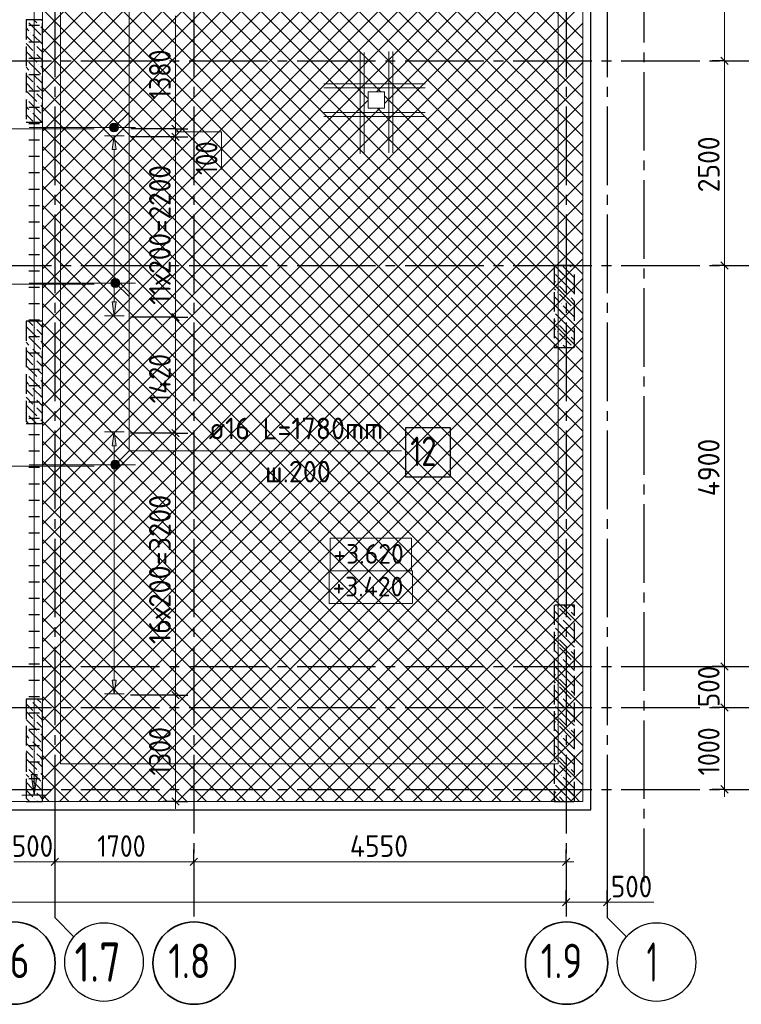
# Model space of a CAD drawing. Header units: millimetres. Extents: x 0 to 50400, y 0 to 39903.
# Tile 8 of 17: x 33388 to 42203, y 7836 to 19865. Entities that reach past the tile are written whole.
import ezdxf

# ---------------------------------------------------------------- set-up
doc = ezdxf.new("R2010")
doc.units = ezdxf.units.MM
doc.linetypes.add('______2', pattern=[324, 240, -84])
doc.linetypes.add('______5', pattern=[1320, 960, -120, 120, -120])
for name, color, linetype, lineweight in [('Standard', 7, 'Continuous', 25), ('ДОП Верх по Х', 7, 'Continuous', 25), ('ЖБ Перекрытие верхний уровень_1', 7, 'Continuous', 35), ('ЖБ Пилон', 7, 'Continuous', 35), ('ЖБ Стена верхний уровень', 7, 'Continuous', 35), ('Общий01', 7, 'Continuous', 13), ('Общий02', 7, 'Continuous', 18), ('Позиционная метка номер позиции', 7, 'Continuous', 13), ('Примечания', 7, 'Continuous', 13), ('Размерная линия_ общее', 7, 'Continuous', 13), ('Тени', 7, 'Continuous', 13)]:
    doc.layers.add(name, color=color, linetype=linetype, lineweight=lineweight)
doc.layers.add('Оси', color=7, linetype='______5', true_color=0x656565)
doc.layers.add('Поперечное армирование AW фон', color=7, linetype='______2', lineweight=13, true_color=0xa0a0a0)
doc.styles.add('ISOCPEUR', font='txt')

msp = doc.modelspace()

# ---------------------------------------------------------------- hatches: boundary and pattern name
at = {"layer": 'ДОП Верх по Х', "linetype": 'Continuous', "lineweight": 13, "transparency": 33554687}
for points in [[(34567, 18280), (34543, 18448), (34519, 18280)], [(34567, 14660), (34543, 14828), (34519, 14660)]]:
    msp.add_hatch(color=7, dxfattribs=at).paths.add_polyline_path(points)
for points in [[(34567, 16416), (34543, 16248), (34519, 16416)], [(34567, 11796), (34543, 11628), (34519, 11796)]]:
    msp.add_hatch(color=7, dxfattribs=at).paths.add_polyline_path(points, flags=16)
at = {"layer": 'ЖБ Пилон', "linetype": 'Continuous', "lineweight": -3, "transparency": 33554687}
for points in [[(33471, 19849), (33476, 19854), (33480, 19849), (33476, 19845)], [(33615, 19801), (33620, 19806), (33624, 19801), (33620, 19796)], [(33519, 19705), (33524, 19710), (33528, 19705), (33524, 19701)], [(33663, 19657), (33665, 19660), (33665, 19655)], [(33567, 19561), (33572, 19566), (33576, 19561), (33572, 19556)], [(33471, 19369), (33476, 19374), (33480, 19369), (33476, 19365)], [(33567, 19465), (33572, 19470), (33576, 19465), (33572, 19461)], [(33615, 19321), (33620, 19326), (33624, 19321), (33620, 19316)], [(33519, 19225), (33524, 19230), (33528, 19225), (33524, 19221)], [(33663, 19177), (33665, 19180), (33665, 19175)], [(33567, 19081), (33572, 19086), (33576, 19081), (33572, 19076)], [(33471, 18889), (33476, 18894), (33480, 18889), (33476, 18885)], [(33567, 18985), (33572, 18990), (33576, 18985), (33572, 18981)], [(33615, 18841), (33620, 18846), (33624, 18841), (33620, 18836)], [(33519, 18745), (33524, 18750), (33528, 18745), (33524, 18741)], [(33663, 18697), (33665, 18700), (33665, 18695)], [(40047, 16729), (40052, 16734), (40056, 16729), (40052, 16725)], [(40143, 16825), (40148, 16830), (40152, 16825), (40148, 16821)], [(39951, 16633), (39956, 16638), (39960, 16633), (39956, 16628)], [(39951, 16537), (39956, 16542), (39960, 16537), (39956, 16532)], [(40095, 16489), (40100, 16494), (40104, 16489), (40100, 16485)], [(39999, 16393), (40004, 16398), (40008, 16393), (40004, 16388)], [(40047, 16249), (40052, 16254), (40056, 16249), (40052, 16245)], [(40143, 16345), (40148, 16350), (40152, 16345), (40148, 16341)], [(39951, 16153), (39956, 16158), (39960, 16153), (39956, 16148)], [(33471, 16009), (33476, 16014), (33480, 16009), (33476, 16005)], [(33567, 16105), (33572, 16110), (33576, 16105), (33572, 16101)], [(39951, 16057), (39956, 16062), (39960, 16057), (39956, 16052)], [(40095, 16009), (40100, 16014), (40104, 16009), (40100, 16005)], [(33615, 15961), (33620, 15966), (33624, 15961), (33620, 15956)], [(39999, 15913), (40004, 15918), (40008, 15913), (40004, 15908)], [(33519, 15865), (33524, 15870), (33528, 15865), (33524, 15861)], [(33663, 15817), (33665, 15820), (33665, 15815)], [(40143, 15865), (40148, 15870), (40152, 15865), (40149, 15862), (40146, 15862)], [(33567, 15721), (33572, 15726), (33576, 15721), (33572, 15716)], [(33471, 15529), (33476, 15534), (33480, 15529), (33476, 15525)], [(33567, 15625), (33572, 15630), (33576, 15625), (33572, 15621)], [(33615, 15481), (33620, 15486), (33624, 15481), (33620, 15476)], [(33519, 15385), (33524, 15390), (33528, 15385), (33524, 15381)], [(33663, 15337), (33665, 15340), (33665, 15335)], [(33567, 15241), (33572, 15246), (33576, 15241), (33572, 15236)], [(33471, 15049), (33476, 15054), (33480, 15049), (33476, 15045)], [(33567, 15145), (33572, 15150), (33576, 15145), (33572, 15141)], [(33615, 15001), (33620, 15006), (33624, 15001), (33620, 14996)], [(33519, 11545), (33524, 11550), (33528, 11545), (33524, 11540)], [(33663, 11497), (33665, 11500), (33665, 11495)], [(33567, 11401), (33572, 11406), (33576, 11401), (33572, 11396)], [(33567, 11305), (33572, 11310), (33576, 11305), (33572, 11300)], [(33471, 11209), (33476, 11214), (33480, 11209), (33476, 11205)], [(33519, 11065), (33524, 11070), (33528, 11065), (33524, 11060)], [(33615, 11161), (33620, 11166), (33624, 11161), (33620, 11156)], [(33663, 11017), (33665, 11020), (33665, 11015)], [(33567, 10921), (33572, 10926), (33576, 10921), (33572, 10916)], [(33567, 10825), (33572, 10830), (33576, 10825), (33572, 10820)], [(33471, 10729), (33476, 10734), (33480, 10729), (33476, 10725)], [(33519, 10585), (33524, 10590), (33528, 10585), (33524, 10580)], [(33615, 10681), (33620, 10686), (33624, 10681), (33620, 10676)], [(33663, 10537), (33665, 10540), (33665, 10535)], [(33567, 10441), (33572, 10446), (33576, 10441), (33572, 10436)], [(33567, 10345), (33572, 10350), (33576, 10345), (33572, 10340)]]:
    msp.add_hatch(color=7, dxfattribs=at).paths.add_polyline_path(points, flags=16)
at = {"layer": 'ЖБ Стена верхний уровень', "linetype": 'Continuous', "lineweight": -3, "transparency": 33554687}
for points in [[(39951, 12697), (39956, 12702), (39960, 12697), (39956, 12692)], [(40095, 12649), (40100, 12654), (40104, 12649), (40100, 12645)], [(39999, 12553), (40004, 12558), (40008, 12553), (40004, 12548)], [(40047, 12409), (40052, 12414), (40056, 12409), (40052, 12405)], [(40143, 12505), (40148, 12510), (40152, 12505), (40148, 12500)], [(39951, 12313), (39956, 12318), (39960, 12313), (39956, 12308)], [(39951, 12217), (39956, 12222), (39960, 12217), (39956, 12212)], [(40095, 12169), (40100, 12174), (40104, 12169), (40100, 12165)], [(39999, 12073), (40004, 12078), (40008, 12073), (40004, 12068)], [(40143, 12025), (40148, 12030), (40152, 12025), (40148, 12020)], [(40047, 11929), (40052, 11934), (40056, 11929), (40052, 11925)], [(39951, 11833), (39956, 11838), (39960, 11833), (39956, 11828)], [(39951, 11737), (39956, 11742), (39960, 11737), (39956, 11732)], [(40095, 11689), (40100, 11694), (40104, 11689), (40100, 11685)], [(39999, 11593), (40004, 11598), (40008, 11593), (40004, 11588)], [(40143, 11545), (40148, 11550), (40152, 11545), (40148, 11540)], [(40047, 11449), (40052, 11454), (40056, 11449), (40052, 11445)], [(39951, 11353), (39956, 11358), (39960, 11353), (39956, 11348)], [(39951, 11257), (39956, 11262), (39960, 11257), (39956, 11252)], [(40095, 11209), (40100, 11214), (40104, 11209), (40100, 11205)], [(39999, 11113), (40004, 11118), (40008, 11113), (40004, 11108)], [(40143, 11065), (40148, 11070), (40152, 11065), (40148, 11060)], [(40047, 10969), (40052, 10974), (40056, 10969), (40052, 10965)], [(39951, 10873), (39956, 10878), (39960, 10873), (39956, 10868)], [(39951, 10777), (39956, 10782), (39960, 10777), (39956, 10772)], [(40095, 10729), (40100, 10734), (40104, 10729), (40100, 10725)], [(39999, 10633), (40004, 10638), (40008, 10633), (40004, 10628)], [(40143, 10585), (40148, 10590), (40152, 10585), (40148, 10580)], [(40047, 10489), (40052, 10494), (40056, 10489), (40052, 10485)], [(39951, 10393), (39956, 10398), (39960, 10393), (39956, 10388)]]:
    msp.add_hatch(color=7, dxfattribs=at).paths.add_polyline_path(points, flags=16)
at = {"layer": 'Общий02', "linetype": 'Continuous', "lineweight": 13, "transparency": 33554687}
msp.add_hatch(color=7, dxfattribs=at).paths.add_polyline_path([(33529, 10644), (33565, 10392), (33601, 10644)])
at = {"layer": 'Позиционная метка номер позиции', "linetype": 'Continuous', "lineweight": 13, "transparency": 33554687}
for points in [[(34487, 18562), (34578, 18510), (34501, 18587)], [(34487, 18535), (34553, 18496), (34487, 18562)], [(34487, 18562), (34553, 18496), (34578, 18510)], [(34526, 18496), (34487, 18535), (34501, 18510)], [(34487, 18535), (34526, 18496), (34553, 18496)], [(34501, 18587), (34591, 18535), (34526, 18600)], [(34501, 18587), (34578, 18510), (34591, 18535)], [(34526, 18600), (34591, 18535), (34591, 18562)], [(34526, 18600), (34591, 18562), (34553, 18600)], [(34553, 18600), (34591, 18562), (34578, 18587)], [(34504, 16662), (34542, 16700), (34518, 16687)], [(34542, 16700), (34504, 16662), (34504, 16635)], [(34542, 16700), (34504, 16635), (34570, 16700)], [(34570, 16700), (34504, 16635), (34518, 16610)], [(34570, 16700), (34518, 16610), (34594, 16687)], [(34594, 16687), (34518, 16610), (34542, 16596)], [(34594, 16687), (34542, 16596), (34608, 16662)], [(34608, 16662), (34542, 16596), (34570, 16596)], [(34608, 16662), (34570, 16596), (34608, 16635)], [(34608, 16635), (34570, 16596), (34594, 16610)], [(34501, 14442), (34591, 14390), (34515, 14467)], [(34501, 14415), (34567, 14376), (34501, 14442)], [(34501, 14442), (34567, 14376), (34591, 14390)], [(34515, 14467), (34605, 14415), (34539, 14480)], [(34515, 14467), (34591, 14390), (34605, 14415)], [(34539, 14480), (34605, 14415), (34605, 14442)], [(34539, 14480), (34605, 14442), (34567, 14480)], [(34567, 14480), (34605, 14442), (34591, 14467)], [(34539, 14376), (34501, 14415), (34515, 14390)], [(34501, 14415), (34539, 14376), (34567, 14376)]]:
    msp.add_hatch(color=7, dxfattribs=at).paths.add_polyline_path(points)

# ---------------------------------------------------------------- linework, layer by layer
at = {"layer": 'Standard', "color": 254, "linetype": 'Continuous', "lineweight": -3, "true_color": 0xc4c4ff, "transparency": 33554687}
msp.add_lwpolyline([(7636, 10212), (40365, 10212), (40365, 32712), (7636, 32712), (7636, 10212)], dxfattribs=at)
at = {"layer": 'ДОП Верх по Х', "color": 7, "linetype": 'Continuous', "lineweight": 18, "transparency": 33554687}
for p, q in [((32326, 18532), (34297, 18532)), ((33503, 18548), (34803, 18548)), ((32326, 16632), (34297, 16632)), ((33503, 16648), (34803, 16648)), ((32326, 14412), (34297, 14412)), ((33503, 14428), (34803, 14428))]:
    msp.add_line(p, q, dxfattribs=at)
at = {"layer": 'ДОП Верх по Х', "color": 251, "linetype": 'Continuous', "lineweight": 13, "true_color": 0x494949, "transparency": 33554687}
for p, q in [((34543, 18448), (34423, 18448)), ((34543, 18448), (34519, 18280)), ((34567, 18280), (34543, 18448)), ((34543, 18448), (34663, 18448)), ((34543, 18448), (34543, 18448)), ((34519, 18280), (34567, 18280)), ((34543, 16416), (34543, 18280)), ((34543, 16248), (34519, 16416)), ((34519, 16416), (34567, 16416)), ((34567, 16416), (34543, 16248)), ((34543, 16248), (34423, 16248)), ((34543, 16248), (34663, 16248)), ((34543, 16248), (34543, 16248)), ((34543, 14828), (34423, 14828)), ((34543, 14828), (34519, 14660)), ((34567, 14660), (34543, 14828)), ((34543, 14828), (34663, 14828)), ((34543, 14828), (34543, 14828)), ((34519, 14660), (34567, 14660)), ((34543, 11796), (34543, 14660)), ((34543, 11628), (34519, 11796)), ((34519, 11796), (34567, 11796)), ((34567, 11796), (34543, 11628)), ((34543, 11628), (34423, 11628)), ((34543, 11628), (34663, 11628)), ((34543, 11628), (34543, 11628))]:
    msp.add_line(p, q, dxfattribs=at)
at = {"layer": 'ДОП Верх по Х', "color": 7, "linetype": 'Continuous', "lineweight": 25, "transparency": 33554687}
msp.add_lwpolyline([(38099, 14280), (38651, 14280), (38651, 14880), (38099, 14880), (38099, 14280)], dxfattribs=at)
at = {"layer": 'ЖБ Перекрытие верхний уровень_1', "color": 7, "linetype": 'Continuous', "lineweight": 18, "transparency": 33554687}
for p, q in [((33665, 10312), (33665, 32612)), ((33665, 32612), (33665, 10312)), ((33665, 10312), (33665, 32612)), ((40265, 10312), (40265, 32612)), ((37845, 18982), (37645, 18982)), ((37645, 18982), (37645, 18782)), ((37845, 18782), (37845, 18982)), ((37645, 18782), (37845, 18782)), ((15765, 10312), (33665, 10312)), ((33465, 10312), (33665, 10312)), ((33665, 10312), (40265, 10312))]:
    msp.add_line(p, q, dxfattribs=at)
at = {"layer": 'ЖБ Перекрытие верхний уровень_1', "color": 254, "linetype": 'Continuous', "lineweight": 18, "transparency": 33554687}
for p, q in [((33665, 19703), (33932, 19969)), ((33665, 19463), (34172, 19969)), ((33665, 19223), (34412, 19969)), ((33665, 18983), (34652, 19969)), ((33665, 18743), (34892, 19969)), ((33665, 18503), (35132, 19969)), ((33665, 18263), (35372, 19969)), ((33665, 18023), (35612, 19969)), ((33665, 17783), (35852, 19969)), ((33692, 19969), (35852, 17809)), ((33932, 19969), (35852, 18049)), ((34172, 19969), (35852, 18289)), ((34412, 19969), (35852, 18529)), ((34652, 19969), (35852, 18769)), ((34892, 19969), (35852, 19009)), ((35132, 19969), (35852, 19249)), ((35372, 19969), (35852, 19489)), ((35612, 19969), (35852, 19729)), ((35852, 19729), (36092, 19969)), ((35852, 19489), (36332, 19969)), ((35852, 19249), (36572, 19969)), ((35852, 19009), (36812, 19969)), ((35852, 18769), (37052, 19969)), ((35852, 18529), (37292, 19969)), ((35852, 18289), (37532, 19969)), ((35852, 19969), (38252, 17569)), ((36092, 19969), (38252, 17809)), ((36332, 19969), (38252, 18049)), ((36572, 19969), (37645, 18896)), ((36812, 19969), (37798, 18982)), ((37772, 19969), (38252, 19489)), ((38012, 19969), (38252, 19729)), ((38252, 19729), (38492, 19969)), ((38252, 19489), (38732, 19969)), ((38252, 19249), (38972, 19969)), ((38252, 19009), (39212, 19969)), ((38252, 18769), (39452, 19969)), ((38252, 18529), (39692, 19969)), ((38252, 18289), (39932, 19969)), ((38252, 18049), (40172, 19969)), ((38252, 19969), (40265, 17956)), ((38492, 19969), (40265, 18196)), ((38732, 19969), (40265, 18436)), ((38972, 19969), (40265, 18676)), ((39212, 19969), (40265, 18916)), ((39452, 19969), (40265, 19156)), ((39692, 19969), (40265, 19396)), ((39932, 19969), (40265, 19636)), ((33665, 19756), (35852, 17569)), ((33692, 17569), (35852, 19729)), ((35852, 19729), (38012, 17569)), ((38252, 17809), (40265, 19823)), ((38252, 19729), (40265, 17716)), ((33665, 19516), (35612, 17569)), ((33932, 17569), (35852, 19489)), ((35852, 19489), (37772, 17569)), ((38252, 17569), (40265, 19583)), ((38252, 19489), (40172, 17569)), ((33665, 19276), (35372, 17569)), ((34172, 17569), (35852, 19249)), ((35852, 19249), (37532, 17569)), ((37845, 18843), (38252, 19249)), ((38252, 19249), (39932, 17569)), ((38492, 17569), (40265, 19343)), ((33665, 19036), (35132, 17569)), ((34412, 17569), (35852, 19009)), ((35852, 19009), (37292, 17569)), ((36812, 17569), (38252, 19009)), ((38252, 19009), (39692, 17569)), ((38732, 17569), (40265, 19103)), ((37845, 18936), (38252, 18529)), ((33665, 18796), (34892, 17569)), ((34652, 17569), (35852, 18769)), ((35852, 18769), (37052, 17569)), ((36332, 17569), (37645, 18883)), ((36572, 17569), (37785, 18782)), ((37052, 17569), (38252, 18769)), ((37759, 18782), (38252, 18289)), ((38252, 18769), (39452, 17569)), ((38972, 17569), (40265, 18863)), ((33665, 18556), (34652, 17569)), ((34892, 17569), (35852, 18529)), ((35852, 18529), (36812, 17569)), ((37292, 17569), (38252, 18529)), ((38252, 18529), (39212, 17569)), ((39212, 17569), (40265, 18623)), ((33665, 18316), (34412, 17569)), ((35132, 17569), (35852, 18289)), ((35852, 18289), (36572, 17569)), ((37532, 17569), (38252, 18289)), ((38252, 18289), (38972, 17569)), ((39452, 17569), (40265, 18383)), ((33665, 18076), (34172, 17569)), ((35372, 17569), (35852, 18049)), ((35852, 18049), (36332, 17569)), ((37772, 17569), (38252, 18049)), ((38252, 18049), (38732, 17569)), ((39692, 17569), (40265, 18143)), ((33665, 17836), (33932, 17569)), ((35612, 17569), (35852, 17809)), ((35852, 17809), (36092, 17569)), ((38012, 17569), (38252, 17809)), ((38252, 17809), (38492, 17569)), ((39932, 17569), (40265, 17903)), ((33665, 17596), (33692, 17569)), ((33665, 17543), (33692, 17569)), ((33665, 17303), (33932, 17569)), ((33665, 17063), (34172, 17569)), ((33665, 16823), (34412, 17569)), ((33665, 16583), (34652, 17569)), ((33665, 16343), (34892, 17569)), ((33665, 16103), (35132, 17569)), ((33665, 15863), (35372, 17569)), ((33665, 15623), (35612, 17569)), ((33665, 15383), (35852, 17569)), ((33692, 17569), (35852, 15409)), ((33932, 17569), (35852, 15649)), ((34172, 17569), (35852, 15889)), ((34412, 17569), (35852, 16129)), ((34652, 17569), (35852, 16369)), ((34892, 17569), (35852, 16609)), ((35132, 17569), (35852, 16849)), ((35372, 17569), (35852, 17089)), ((35612, 17569), (35852, 17329)), ((35852, 17329), (36092, 17569)), ((35852, 17089), (36332, 17569)), ((35852, 16849), (36572, 17569)), ((35852, 16609), (36812, 17569)), ((35852, 16369), (37052, 17569)), ((35852, 16129), (37292, 17569)), ((35852, 15889), (37532, 17569)), ((35852, 15649), (37772, 17569)), ((35852, 15409), (38012, 17569)), ((35852, 15169), (38252, 17569)), ((35852, 17569), (38252, 15169)), ((36092, 17569), (38252, 15409)), ((36332, 17569), (38252, 15649)), ((36572, 17569), (38252, 15889)), ((36812, 17569), (38252, 16129)), ((37052, 17569), (38252, 16369)), ((37292, 17569), (38252, 16609)), ((37532, 17569), (38252, 16849)), ((37772, 17569), (38252, 17089)), ((38012, 17569), (38252, 17329)), ((38252, 17329), (38492, 17569)), ((38252, 17089), (38732, 17569)), ((38252, 16849), (38972, 17569)), ((38252, 16609), (39212, 17569)), ((38252, 16369), (39452, 17569)), ((38252, 16129), (39692, 17569)), ((38252, 15889), (39932, 17569)), ((38252, 15649), (40172, 17569)), ((38252, 17569), (40265, 15556)), ((38492, 17569), (40265, 15796)), ((38732, 17569), (40265, 16036)), ((38972, 17569), (40265, 16276)), ((39212, 17569), (40265, 16516)), ((39452, 17569), (40265, 16756)), ((39692, 17569), (40265, 16996)), ((39932, 17569), (40265, 17236)), ((40172, 17569), (40265, 17663)), ((40172, 17569), (40265, 17476)), ((33665, 17356), (35852, 15169)), ((33692, 15169), (35852, 17329)), ((35852, 17329), (38012, 15169)), ((36092, 15169), (38252, 17329)), ((38252, 15409), (40265, 17423)), ((38252, 17329), (40265, 15316)), ((33665, 17116), (35612, 15169)), ((33932, 15169), (35852, 17089)), ((35852, 17089), (37772, 15169)), ((36332, 15169), (38252, 17089)), ((38252, 15169), (40265, 17183)), ((38252, 17089), (40172, 15169)), ((33665, 16876), (35372, 15169)), ((34172, 15169), (35852, 16849)), ((35852, 16849), (37532, 15169)), ((36572, 15169), (38252, 16849)), ((38252, 16849), (39932, 15169)), ((38492, 15169), (40265, 16943)), ((33665, 16636), (35132, 15169)), ((34412, 15169), (35852, 16609)), ((35852, 16609), (37292, 15169)), ((36812, 15169), (38252, 16609)), ((38252, 16609), (39692, 15169)), ((38732, 15169), (40265, 16703)), ((33665, 16396), (34892, 15169)), ((34652, 15169), (35852, 16369)), ((35852, 16369), (37052, 15169)), ((37052, 15169), (38252, 16369)), ((38252, 16369), (39452, 15169)), ((38972, 15169), (40265, 16463)), ((33665, 16156), (34652, 15169)), ((34892, 15169), (35852, 16129)), ((35852, 16129), (36812, 15169)), ((37292, 15169), (38252, 16129)), ((38252, 16129), (39212, 15169)), ((39212, 15169), (40265, 16223)), ((33665, 15916), (34412, 15169)), ((35132, 15169), (35852, 15889)), ((35852, 15889), (36572, 15169)), ((37532, 15169), (38252, 15889)), ((38252, 15889), (38972, 15169)), ((39452, 15169), (40265, 15983)), ((33665, 15676), (34172, 15169)), ((35372, 15169), (35852, 15649)), ((35852, 15649), (36332, 15169)), ((37772, 15169), (38252, 15649)), ((38252, 15649), (38732, 15169)), ((39692, 15169), (40265, 15743)), ((33665, 15436), (33932, 15169)), ((35612, 15169), (35852, 15409)), ((35852, 15409), (36092, 15169)), ((38012, 15169), (38252, 15409)), ((38252, 15409), (38492, 15169)), ((39932, 15169), (40265, 15503)), ((33665, 15196), (33692, 15169)), ((33665, 15143), (33692, 15169)), ((33665, 14903), (33932, 15169)), ((33665, 14663), (34172, 15169)), ((33665, 14423), (34412, 15169)), ((33665, 14183), (34652, 15169)), ((33665, 13943), (34892, 15169)), ((33665, 13703), (35132, 15169)), ((33665, 13463), (35372, 15169)), ((33665, 13223), (35612, 15169)), ((33665, 12983), (35852, 15169)), ((33692, 15169), (35852, 13009)), ((33932, 15169), (35852, 13249)), ((34172, 15169), (35852, 13489)), ((34412, 15169), (35852, 13729)), ((34652, 15169), (35852, 13969)), ((34892, 15169), (35852, 14209)), ((35132, 15169), (35852, 14449)), ((35372, 15169), (35852, 14689)), ((35612, 15169), (35852, 14929)), ((35852, 14929), (36092, 15169)), ((35852, 14689), (36332, 15169)), ((35852, 14449), (36572, 15169)), ((35852, 14209), (36812, 15169)), ((35852, 13969), (37052, 15169)), ((35852, 13729), (37292, 15169)), ((35852, 13489), (37532, 15169)), ((35852, 13249), (37772, 15169)), ((35852, 13009), (38012, 15169)), ((35852, 12769), (38252, 15169)), ((35852, 15169), (38252, 12769)), ((36092, 15169), (38252, 13009)), ((36332, 15169), (38252, 13249)), ((36572, 15169), (38252, 13489)), ((36812, 15169), (38252, 13729)), ((37052, 15169), (38252, 13969)), ((37292, 15169), (38252, 14209)), ((37532, 15169), (38252, 14449)), ((37772, 15169), (38252, 14689)), ((38012, 15169), (38252, 14929)), ((38252, 14929), (38492, 15169)), ((38252, 14689), (38732, 15169)), ((38252, 14449), (38972, 15169)), ((38252, 14209), (39212, 15169)), ((38252, 13969), (39452, 15169)), ((38252, 13729), (39692, 15169)), ((38252, 13489), (39932, 15169)), ((38252, 13249), (40172, 15169)), ((38252, 15169), (40265, 13156)), ((38492, 15169), (40265, 13396)), ((38732, 15169), (40265, 13636)), ((38972, 15169), (40265, 13876)), ((39212, 15169), (40265, 14116)), ((39452, 15169), (40265, 14356)), ((39692, 15169), (40265, 14596)), ((39932, 15169), (40265, 14836)), ((40172, 15169), (40265, 15263)), ((40172, 15169), (40265, 15076)), ((33665, 14956), (35852, 12769)), ((33692, 12769), (35852, 14929)), ((35852, 14929), (38012, 12769)), ((36092, 12769), (38252, 14929)), ((38252, 13009), (40265, 15023)), ((38252, 14929), (40265, 12916)), ((33665, 14716), (35612, 12769)), ((33932, 12769), (35852, 14689)), ((35852, 14689), (37772, 12769)), ((36332, 12769), (38252, 14689)), ((38252, 12769), (40265, 14783)), ((38252, 14689), (40172, 12769)), ((33665, 14476), (35372, 12769)), ((34172, 12769), (35852, 14449)), ((35852, 14449), (37532, 12769)), ((36572, 12769), (38252, 14449)), ((38252, 14449), (39932, 12769)), ((38492, 12769), (40265, 14543)), ((33665, 14236), (35132, 12769)), ((34412, 12769), (35852, 14209)), ((35852, 14209), (37292, 12769)), ((36812, 12769), (38252, 14209)), ((38252, 14209), (39692, 12769)), ((38732, 12769), (40265, 14303)), ((33665, 13996), (34892, 12769)), ((34652, 12769), (35852, 13969)), ((35852, 13969), (37052, 12769)), ((37052, 12769), (38252, 13969)), ((38252, 13969), (39452, 12769)), ((38972, 12769), (40265, 14063)), ((33665, 13756), (34652, 12769)), ((34892, 12769), (35852, 13729)), ((35852, 13729), (36812, 12769)), ((37292, 12769), (38252, 13729)), ((38252, 13729), (39212, 12769)), ((39212, 12769), (40265, 13823)), ((33665, 13516), (34412, 12769)), ((35132, 12769), (35852, 13489)), ((35852, 13489), (36572, 12769)), ((37532, 12769), (38252, 13489)), ((38252, 13489), (38972, 12769)), ((39452, 12769), (40265, 13583)), ((33665, 13276), (34172, 12769)), ((35372, 12769), (35852, 13249)), ((35852, 13249), (36332, 12769)), ((37772, 12769), (38252, 13249)), ((38252, 13249), (38732, 12769)), ((39692, 12769), (40265, 13343)), ((33665, 13036), (33932, 12769)), ((35612, 12769), (35852, 13009)), ((35852, 13009), (36092, 12769)), ((38012, 12769), (38252, 13009)), ((38252, 13009), (38492, 12769)), ((39932, 12769), (40265, 13103)), ((33665, 12796), (33692, 12769)), ((33665, 12743), (33692, 12769)), ((33665, 12503), (33932, 12769)), ((33665, 12263), (34172, 12769)), ((33665, 12023), (34412, 12769)), ((33665, 11783), (34652, 12769)), ((33665, 11543), (34892, 12769)), ((33665, 11303), (35132, 12769)), ((33665, 11063), (35372, 12769)), ((33665, 10823), (35612, 12769)), ((33665, 10583), (35852, 12769)), ((33692, 12769), (35852, 10609)), ((33932, 12769), (35852, 10849)), ((34172, 12769), (35852, 11089)), ((34412, 12769), (35852, 11329)), ((34652, 12769), (35852, 11569)), ((34892, 12769), (35852, 11809)), ((35132, 12769), (35852, 12049)), ((35372, 12769), (35852, 12289)), ((35612, 12769), (35852, 12529)), ((35852, 12529), (36092, 12769)), ((35852, 12289), (36332, 12769)), ((35852, 12049), (36572, 12769)), ((35852, 11809), (36812, 12769)), ((35852, 11569), (37052, 12769)), ((35852, 11329), (37292, 12769)), ((35852, 11089), (37532, 12769)), ((35852, 10849), (37772, 12769)), ((35852, 10609), (38012, 12769)), ((35852, 10369), (38252, 12769)), ((35852, 12769), (38252, 10369)), ((36092, 12769), (38252, 10609)), ((36332, 12769), (38252, 10849)), ((36572, 12769), (38252, 11089)), ((36812, 12769), (38252, 11329)), ((37052, 12769), (38252, 11569)), ((37292, 12769), (38252, 11809)), ((37532, 12769), (38252, 12049)), ((37772, 12769), (38252, 12289)), ((38012, 12769), (38252, 12529)), ((38252, 12529), (38492, 12769)), ((38252, 12289), (38732, 12769)), ((38252, 12049), (38972, 12769)), ((38252, 11809), (39212, 12769)), ((38252, 11569), (39452, 12769)), ((38252, 11329), (39692, 12769)), ((38252, 11089), (39932, 12769)), ((38252, 10849), (40172, 12769)), ((38252, 12769), (40265, 10756)), ((38492, 12769), (40265, 10996)), ((38732, 12769), (40265, 11236)), ((38972, 12769), (40265, 11476)), ((39212, 12769), (40265, 11716)), ((39452, 12769), (40265, 11956)), ((39692, 12769), (40265, 12196)), ((39932, 12769), (40265, 12436)), ((40172, 12769), (40265, 12863)), ((40172, 12769), (40265, 12676)), ((33665, 12556), (35852, 10369)), ((33692, 10369), (35852, 12529)), ((35852, 12529), (38012, 10369)), ((36092, 10369), (38252, 12529)), ((38252, 10609), (40265, 12623)), ((38252, 12529), (40265, 10516)), ((33665, 12316), (35612, 10369)), ((33932, 10369), (35852, 12289)), ((35852, 12289), (37772, 10369)), ((36332, 10369), (38252, 12289)), ((38252, 10369), (40265, 12383)), ((38252, 12289), (40172, 10369)), ((33665, 12076), (35372, 10369)), ((34172, 10369), (35852, 12049)), ((35852, 12049), (37532, 10369)), ((36572, 10369), (38252, 12049)), ((38252, 12049), (39932, 10369)), ((38492, 10369), (40265, 12143)), ((33665, 11836), (35132, 10369)), ((34412, 10369), (35852, 11809)), ((35852, 11809), (37292, 10369)), ((36812, 10369), (38252, 11809)), ((38252, 11809), (39692, 10369)), ((38732, 10369), (40265, 11903)), ((33665, 11596), (34892, 10369)), ((34652, 10369), (35852, 11569)), ((35852, 11569), (37052, 10369)), ((37052, 10369), (38252, 11569)), ((38252, 11569), (39452, 10369)), ((38972, 10369), (40265, 11663)), ((33665, 11356), (34652, 10369)), ((34892, 10369), (35852, 11329)), ((35852, 11329), (36812, 10369)), ((37292, 10369), (38252, 11329)), ((38252, 11329), (39212, 10369)), ((39212, 10369), (40265, 11423)), ((33665, 11116), (34412, 10369)), ((35132, 10369), (35852, 11089)), ((35852, 11089), (36572, 10369)), ((37532, 10369), (38252, 11089)), ((38252, 11089), (38972, 10369)), ((39452, 10369), (40265, 11183)), ((33665, 10876), (34172, 10369)), ((35372, 10369), (35852, 10849)), ((35852, 10849), (36332, 10369)), ((37772, 10369), (38252, 10849)), ((38252, 10849), (38732, 10369)), ((39692, 10369), (40265, 10943)), ((33665, 10636), (33932, 10369)), ((35612, 10369), (35852, 10609)), ((35852, 10609), (36092, 10369)), ((38012, 10369), (38252, 10609)), ((38252, 10609), (38492, 10369)), ((39932, 10369), (40265, 10703)), ((33665, 10396), (33692, 10369)), ((33665, 10343), (33692, 10369)), ((33692, 10369), (33748, 10312)), ((33875, 10312), (33932, 10369)), ((33932, 10369), (33988, 10312)), ((34115, 10312), (34172, 10369)), ((34172, 10369), (34228, 10312)), ((34355, 10312), (34412, 10369)), ((34412, 10369), (34468, 10312)), ((34595, 10312), (34652, 10369)), ((34652, 10369), (34708, 10312)), ((34835, 10312), (34892, 10369)), ((34892, 10369), (34948, 10312)), ((35075, 10312), (35132, 10369)), ((35132, 10369), (35188, 10312)), ((35315, 10312), (35372, 10369)), ((35372, 10369), (35428, 10312)), ((35555, 10312), (35612, 10369)), ((35612, 10369), (35668, 10312)), ((35795, 10312), (35852, 10369)), ((35852, 10369), (35908, 10312)), ((36035, 10312), (36092, 10369)), ((36092, 10369), (36148, 10312)), ((36275, 10312), (36332, 10369)), ((36332, 10369), (36388, 10312)), ((36515, 10312), (36572, 10369)), ((36572, 10369), (36628, 10312)), ((36755, 10312), (36812, 10369)), ((36812, 10369), (36868, 10312)), ((36995, 10312), (37052, 10369)), ((37052, 10369), (37108, 10312)), ((37235, 10312), (37292, 10369)), ((37292, 10369), (37348, 10312)), ((37475, 10312), (37532, 10369)), ((37532, 10369), (37588, 10312)), ((37715, 10312), (37772, 10369)), ((37772, 10369), (37828, 10312)), ((37955, 10312), (38012, 10369)), ((38012, 10369), (38068, 10312)), ((38195, 10312), (38252, 10369)), ((38252, 10369), (38308, 10312)), ((38435, 10312), (38492, 10369)), ((38492, 10369), (38548, 10312)), ((38675, 10312), (38732, 10369)), ((38732, 10369), (38788, 10312)), ((38915, 10312), (38972, 10369)), ((38972, 10369), (39028, 10312)), ((39155, 10312), (39212, 10369)), ((39212, 10369), (39268, 10312)), ((39395, 10312), (39452, 10369)), ((39452, 10369), (39508, 10312)), ((39635, 10312), (39692, 10369)), ((39692, 10369), (39748, 10312)), ((39875, 10312), (39932, 10369)), ((39932, 10369), (39988, 10312)), ((40115, 10312), (40172, 10369)), ((40172, 10369), (40265, 10463)), ((40172, 10369), (40228, 10312))]:
    msp.add_line(p, q, dxfattribs=at)
for points in [[(35852, 18049), (37596, 19794), (37596, 19794), (37772, 19969)], [(35852, 17809), (37653, 19610), (37653, 19610), (38012, 19969)], [(35852, 17569), (37709, 19427), (37709, 19427), (38252, 19969)], [(37052, 19969), (37760, 19261), (37760, 19261), (38252, 18769)], [(37292, 19969), (37653, 19608), (37653, 19608), (38252, 19009)], [(37532, 19969), (37547, 19954), (37547, 19954), (38252, 19249)], [(36092, 17569), (37765, 19243), (37765, 19243), (38252, 19729)], [(37745, 18982), (37822, 19059), (37822, 19059), (38252, 19489)]]:
    msp.add_lwpolyline(points, dxfattribs=at)
at = {"layer": 'ЖБ Пилон', "color": 253, "linetype": '______2', "lineweight": -3, "true_color": 0xa0a0a0, "transparency": 33554687}
for p, q in [((33665, 19862), (33465, 19862)), ((33465, 19862), (33465, 18612)), ((33665, 18612), (33665, 19862)), ((33465, 18612), (33665, 18612)), ((40165, 16862), (39915, 16862)), ((39915, 16862), (39915, 15862)), ((40165, 15862), (40165, 16862)), ((33665, 16182), (33465, 16182)), ((33465, 16182), (33465, 14932)), ((33665, 14932), (33665, 16182)), ((39915, 15862), (40165, 15862)), ((33465, 14932), (33665, 14932)), ((33665, 11562), (33465, 11562)), ((33465, 11562), (33465, 10312)), ((33665, 10312), (33665, 11562)), ((33465, 10312), (33665, 10312))]:
    msp.add_line(p, q, dxfattribs=at)
at = {"layer": 'ЖБ Пилон', "color": 253, "linetype": 'Continuous', "lineweight": -3, "true_color": 0xa0a0a0, "transparency": 33554687}
for p, q in [((33558, 19862), (33596, 19825)), ((33654, 19862), (33665, 19852)), ((33500, 19729), (33465, 19764)), ((33500, 19825), (33644, 19681)), ((33644, 19777), (33665, 19756)), ((33465, 19668), (33548, 19585)), ((33548, 19681), (33665, 19564)), ((33465, 19572), (33548, 19489)), ((33644, 19489), (33596, 19537)), ((33665, 19468), (33644, 19489)), ((33465, 19476), (33596, 19345)), ((33596, 19441), (33665, 19372)), ((33500, 19249), (33465, 19284)), ((33500, 19345), (33644, 19201)), ((33644, 19297), (33665, 19276)), ((33465, 19188), (33548, 19105)), ((33548, 19201), (33665, 19084)), ((33465, 19092), (33548, 19009)), ((33644, 19009), (33596, 19057)), ((33665, 18988), (33644, 19009)), ((33465, 18996), (33596, 18865)), ((33596, 18961), (33665, 18892)), ((33500, 18769), (33465, 18804)), ((33500, 18865), (33644, 18721)), ((33644, 18817), (33665, 18796)), ((33465, 18708), (33548, 18625)), ((33548, 18721), (33657, 18612)), ((39919, 16862), (40028, 16753)), ((40165, 16712), (40028, 16849)), ((40110, 16862), (40124, 16849)), ((40076, 16609), (39932, 16753)), ((39915, 16674), (39932, 16657)), ((39980, 16609), (40076, 16513)), ((40076, 16705), (40165, 16616)), ((40076, 16609), (40165, 16520)), ((39932, 16561), (39915, 16578)), ((39915, 16482), (39980, 16417)), ((39980, 16513), (40124, 16369)), ((39915, 16386), (40028, 16273)), ((40165, 16232), (40028, 16369)), ((40165, 16424), (40124, 16465)), ((40076, 16129), (39932, 16273)), ((33494, 16182), (33548, 16129)), ((33644, 16129), (33596, 16177)), ((33665, 16108), (33644, 16129)), ((39915, 16194), (39932, 16177)), ((39980, 16129), (40076, 16033)), ((40076, 16225), (40165, 16136)), ((40076, 16129), (40165, 16040)), ((33465, 16116), (33596, 15985)), ((33596, 16081), (33665, 16012)), ((39932, 16081), (39915, 16098)), ((39915, 16002), (39980, 15937)), ((39980, 16033), (40124, 15889)), ((33500, 15889), (33465, 15924)), ((33500, 15985), (33644, 15841)), ((33644, 15937), (33665, 15916)), ((39915, 15906), (39959, 15862)), ((40054, 15862), (40028, 15889)), ((40165, 15944), (40124, 15985)), ((33465, 15828), (33548, 15745)), ((33548, 15841), (33665, 15724)), ((33465, 15732), (33548, 15649)), ((33644, 15649), (33596, 15697)), ((33665, 15628), (33644, 15649)), ((33465, 15636), (33596, 15505)), ((33596, 15601), (33665, 15532)), ((33500, 15409), (33465, 15444)), ((33500, 15505), (33644, 15361)), ((33644, 15457), (33665, 15436)), ((33465, 15348), (33548, 15265)), ((33548, 15361), (33665, 15244)), ((33465, 15252), (33548, 15169)), ((33644, 15169), (33596, 15217)), ((33665, 15148), (33644, 15169)), ((33465, 15156), (33596, 15025)), ((33596, 15121), (33665, 15052)), ((33496, 14932), (33465, 14964)), ((33500, 15025), (33592, 14932)), ((33644, 14977), (33665, 14956)), ((33602, 11562), (33644, 11521)), ((33465, 11508), (33548, 11425)), ((33548, 11521), (33665, 11404)), ((33465, 11412), (33548, 11329)), ((33465, 11316), (33596, 11185)), ((33644, 11329), (33596, 11377)), ((33665, 11308), (33644, 11329)), ((33596, 11281), (33665, 11212)), ((33500, 11089), (33465, 11124)), ((33500, 11185), (33644, 11041)), ((33644, 11137), (33665, 11116)), ((33465, 11028), (33548, 10945)), ((33548, 11041), (33665, 10924)), ((33465, 10932), (33548, 10849)), ((33465, 10836), (33596, 10705)), ((33644, 10849), (33596, 10897)), ((33665, 10828), (33644, 10849)), ((33596, 10801), (33665, 10732)), ((33500, 10609), (33465, 10644)), ((33500, 10705), (33644, 10561)), ((33644, 10657), (33665, 10636)), ((33465, 10548), (33548, 10465)), ((33548, 10561), (33665, 10444)), ((33465, 10452), (33548, 10369)), ((33465, 10356), (33508, 10312)), ((33644, 10369), (33596, 10417)), ((33665, 10348), (33644, 10369)), ((33596, 10321), (33604, 10312))]:
    msp.add_line(p, q, dxfattribs=at)
at = {"layer": 'ЖБ Стена верхний уровень', "color": 253, "linetype": '______2', "lineweight": -3, "true_color": 0xa0a0a0, "transparency": 33554687}
for p, q in [((39915, 12712), (39915, 10312)), ((40165, 12712), (39915, 12712)), ((40165, 10312), (40165, 12712)), ((39915, 10312), (40165, 10312))]:
    msp.add_line(p, q, dxfattribs=at)
at = {"layer": 'ЖБ Стена верхний уровень', "color": 253, "linetype": 'Continuous', "lineweight": -3, "true_color": 0xa0a0a0, "transparency": 33554687}
for p, q in [((39915, 12642), (39980, 12577)), ((39980, 12673), (40124, 12529)), ((40036, 12712), (40076, 12673)), ((40132, 12712), (40165, 12680)), ((39915, 12546), (40028, 12433)), ((40165, 12392), (40028, 12529)), ((40165, 12584), (40124, 12625)), ((40076, 12289), (39932, 12433)), ((39915, 12354), (39932, 12337)), ((39980, 12289), (40076, 12193)), ((40076, 12385), (40165, 12296)), ((40076, 12289), (40165, 12200)), ((39932, 12241), (39915, 12258)), ((39915, 12162), (39980, 12097)), ((39980, 12193), (40124, 12049)), ((39915, 12066), (40028, 11953)), ((40165, 11912), (40028, 12049)), ((40165, 12104), (40124, 12145)), ((40076, 11809), (39932, 11953)), ((39915, 11874), (39932, 11857)), ((39980, 11809), (40076, 11713)), ((40076, 11905), (40165, 11816)), ((40076, 11809), (40165, 11720)), ((39932, 11761), (39915, 11778)), ((39915, 11682), (39980, 11617)), ((39980, 11713), (40124, 11569)), ((39915, 11586), (40028, 11473)), ((40165, 11432), (40028, 11569)), ((40165, 11624), (40124, 11665)), ((40076, 11329), (39932, 11473)), ((39915, 11394), (39932, 11377)), ((39980, 11329), (40076, 11233)), ((40076, 11425), (40165, 11336)), ((40076, 11329), (40165, 11240)), ((39932, 11281), (39915, 11298)), ((39915, 11202), (39980, 11137)), ((39980, 11233), (40124, 11089)), ((39915, 11106), (40028, 10993)), ((40165, 10952), (40028, 11089)), ((40165, 11144), (40124, 11185)), ((40076, 10849), (39932, 10993)), ((39915, 10914), (39932, 10897)), ((39980, 10849), (40076, 10753)), ((40076, 10945), (40165, 10856)), ((40076, 10849), (40165, 10760)), ((39932, 10801), (39915, 10818)), ((39915, 10722), (39980, 10657)), ((39980, 10753), (40124, 10609)), ((39915, 10626), (40028, 10513)), ((40165, 10472), (40028, 10609)), ((40165, 10664), (40124, 10705)), ((40076, 10369), (39932, 10513)), ((39915, 10434), (39932, 10417)), ((39980, 10369), (40036, 10312)), ((40076, 10465), (40165, 10376)), ((40076, 10369), (40132, 10312)), ((39932, 10321), (39915, 10338))]:
    msp.add_line(p, q, dxfattribs=at)
at = {"layer": 'Общий01', "color": 7, "linetype": 'Continuous', "lineweight": 18, "transparency": 33554687}
for points in [[(37180, 13131), (38172, 13131), (38172, 13531), (37180, 13531), (37180, 13131)], [(37168, 12731), (38184, 12731), (38184, 13131), (37168, 13131), (37168, 12731)]]:
    msp.add_lwpolyline(points, dxfattribs=at)
at = {"layer": 'Общий02', "color": 251, "linetype": 'Continuous', "lineweight": 13, "true_color": 0x494949, "transparency": 33554687}
for p, q in [((33565, 22113), (33565, 10392)), ((33601, 10644), (33529, 10644)), ((33529, 10644), (33565, 10392)), ((33565, 10644), (33565, 10662)), ((33565, 10392), (33601, 10644)), ((33415, 10392), (33715, 10392)), ((33565, 10392), (33565, 10392)), ((33565, 10392), (33565, 10392)), ((33565, 10392), (33565, 10392))]:
    msp.add_line(p, q, dxfattribs=at)
msp.add_lwpolyline([(40183, 32151), (33885, 32151), (33885, 10773), (39965, 10773), (39965, 32545)], dxfattribs=at)
at = {"layer": 'Оси', "color": 8, "linetype": '______5', "lineweight": -3, "transparency": 33554687}
for p, q in [((41010, 33745), (41010, 9329)), ((33815, 33324), (33815, 8909)), ((35515, 33324), (35515, 8909)), ((40065, 33324), (40065, 8909)), ((40565, 33324), (40565, 8909)), ((7736, 19362), (42963, 19362)), ((7736, 16862), (42963, 16862)), ((7736, 11962), (42963, 11962)), ((7736, 11462), (42963, 11462)), ((7736, 10462), (42963, 10462))]:
    msp.add_line(p, q, dxfattribs=at)
at = {"layer": 'Оси', "color": 7, "linetype": 'Continuous', "lineweight": 25, "transparency": 33554687}
for points in [[(40928, 11962), (42928, 11962), (43163, 12197)], [(33815, 10305), (33815, 8897), (34050, 8662)], [(40565, 10305), (40565, 8897), (40800, 8662)]]:
    msp.add_lwpolyline(points, dxfattribs=at)
at = {"layer": 'Оси', "color": 7, "linetype": 'Continuous', "lineweight": 35, "transparency": 33554687}
for centre in [(33318, 8339), (35518, 8339), (40068, 8339)]:
    msp.add_circle(centre, 503, dxfattribs=at)
at = {"layer": 'Оси', "color": 7, "linetype": 'Continuous', "lineweight": 25, "transparency": 33554687}
for centre in [(34417, 8352), (41167, 8352)]:
    msp.add_circle(centre, 480, dxfattribs=at)
at = {"layer": 'Позиционная метка номер позиции', "color": 7, "linetype": 'Continuous', "lineweight": 13, "transparency": 33554687}
for p, q in [((34539, 18548), (34723, 18732)), ((34501, 18587), (34501, 18587)), ((34578, 18587), (34578, 18587)), ((34501, 18510), (34501, 18510)), ((34578, 18510), (34578, 18510)), ((34518, 16687), (34518, 16687)), ((34518, 16610), (34518, 16610)), ((34594, 16687), (34594, 16687)), ((34594, 16610), (34594, 16610)), ((34515, 14467), (34515, 14467)), ((34591, 14467), (34591, 14467)), ((34515, 14390), (34515, 14390)), ((34591, 14390), (34591, 14390))]:
    msp.add_line(p, q, dxfattribs=at)
for points in [[(34551, 20328), (34723, 20157), (34723, 16482)], [(34556, 16648), (34723, 16482), (34723, 14598)], [(34553, 14428), (34723, 14598), (38050, 14598)]]:
    msp.add_lwpolyline(points, dxfattribs=at)
for centre in [(34539, 18548), (34556, 16648), (34553, 14428)]:
    msp.add_circle(centre, 54, dxfattribs=at)
at = {"layer": 'Поперечное армирование AW фон', "color": 7, "linetype": 'Continuous', "lineweight": 25, "transparency": 33554687}
for p, q in [((33629, 19792), (33501, 19792)), ((33629, 19592), (33501, 19592)), ((33629, 19392), (33501, 19392)), ((33629, 19192), (33501, 19192)), ((33629, 18992), (33501, 18992)), ((33629, 18792), (33501, 18792)), ((33629, 18592), (33501, 18592)), ((33629, 18392), (33501, 18392)), ((33629, 18192), (33501, 18192)), ((33629, 17992), (33501, 17992)), ((33629, 17792), (33501, 17792)), ((33629, 17592), (33501, 17592)), ((33629, 17392), (33501, 17392)), ((33629, 17192), (33501, 17192)), ((33629, 16992), (33501, 16992)), ((33629, 16792), (33501, 16792)), ((33629, 16592), (33501, 16592)), ((33629, 16392), (33501, 16392)), ((33629, 16192), (33501, 16192)), ((33629, 15992), (33501, 15992)), ((33629, 15792), (33501, 15792)), ((33629, 15592), (33501, 15592)), ((33629, 15392), (33501, 15392)), ((33629, 15192), (33501, 15192)), ((33629, 14992), (33501, 14992)), ((33629, 14792), (33501, 14792)), ((33629, 14592), (33501, 14592)), ((33629, 14392), (33501, 14392)), ((33629, 14192), (33501, 14192)), ((33629, 13992), (33501, 13992)), ((33629, 13792), (33501, 13792)), ((33629, 13592), (33501, 13592)), ((33629, 13392), (33501, 13392)), ((33629, 13192), (33501, 13192)), ((33629, 12992), (33501, 12992)), ((33629, 12792), (33501, 12792)), ((33629, 12592), (33501, 12592)), ((33629, 12392), (33501, 12392)), ((33629, 12192), (33501, 12192)), ((33629, 11992), (33501, 11992)), ((33629, 11792), (33501, 11792)), ((33629, 11592), (33501, 11592)), ((33629, 11392), (33501, 11392)), ((33629, 11192), (33501, 11192)), ((33629, 10992), (33501, 10992)), ((33629, 10792), (33501, 10792)), ((33629, 10592), (33501, 10592)), ((33629, 10392), (33501, 10392))]:
    msp.add_line(p, q, dxfattribs=at)
at = {"layer": 'Примечания', "color": 7, "linetype": 'Continuous', "lineweight": 13, "transparency": 33554687}
for p, q in [((35292, 18493), (35852, 18493)), ((35852, 18493), (35852, 18033)), ((40515, 9082), (41135, 9082))]:
    msp.add_line(p, q, dxfattribs=at)
at = {"layer": 'Размерная линия_ общее', "color": 7, "linetype": 'Continuous', "lineweight": 13, "transparency": 33554687}
for p, q in [((41997, 19362), (41997, 21162)), ((35292, 18532), (35292, 19912)), ((41997, 16862), (41997, 19362)), ((35292, 18432), (35292, 18532)), ((35292, 16232), (35292, 18432)), ((41997, 11962), (41997, 16862)), ((35292, 14812), (35292, 16232)), ((35292, 11612), (35292, 14812)), ((41997, 11462), (41997, 11962)), ((41997, 10462), (41997, 10372)), ((35292, 10312), (35292, 10222)), ((33315, 9577), (33815, 9577)), ((33815, 9577), (35515, 9577)), ((35515, 9577), (40065, 9577)), ((40065, 9577), (40155, 9577)), ((9265, 9082), (40065, 9082)), ((40065, 9082), (40565, 9082)), ((40565, 9082), (40655, 9082))]:
    msp.add_line(p, q, dxfattribs=at)
at = {"layer": 'Размерная линия_ общее', "color": 7, "linetype": 'Continuous', "lineweight": 25, "transparency": 33554687}
for p, q in [((42042, 19317), (41952, 19407)), ((35337, 18487), (35247, 18577)), ((35337, 18387), (35247, 18477)), ((42042, 16817), (41952, 16907)), ((35337, 16187), (35247, 16277)), ((35337, 14767), (35247, 14857)), ((42042, 11917), (41952, 12007)), ((35337, 11567), (35247, 11657)), ((42042, 11417), (41952, 11507)), ((42042, 10417), (41952, 10507)), ((35337, 10267), (35247, 10357)), ((33770, 9532), (33860, 9622)), ((35470, 9532), (35560, 9622)), ((40020, 9532), (40110, 9622)), ((40020, 9037), (40110, 9127)), ((40520, 9037), (40610, 9127))]:
    msp.add_line(p, q, dxfattribs=at)
at = {"layer": 'Размерная линия_ общее', "color": 7, "linetype": 'Continuous', "lineweight": -3, "transparency": 33554687}
for p, q in [((41997, 19362), (41847, 19362)), ((41997, 19362), (42147, 19362)), ((35292, 18532), (35142, 18532)), ((35292, 18532), (35442, 18532)), ((35292, 18432), (35142, 18432)), ((35292, 18432), (35442, 18432)), ((41997, 16862), (41847, 16862)), ((41997, 16862), (42147, 16862)), ((35292, 16232), (35142, 16232)), ((35292, 16232), (35442, 16232)), ((35292, 14812), (35142, 14812)), ((35292, 14812), (35442, 14812)), ((41997, 11962), (41847, 11962)), ((41997, 11962), (42147, 11962)), ((35292, 11612), (35142, 11612)), ((35292, 11612), (35442, 11612)), ((41997, 11462), (41847, 11462)), ((41997, 11462), (42147, 11462)), ((41997, 10462), (41847, 10462)), ((41997, 10462), (42147, 10462)), ((35292, 10312), (35142, 10312)), ((35292, 10312), (35442, 10312)), ((35292, 10312), (35292, 10312)), ((33815, 9577), (33815, 9727)), ((35515, 9577), (35515, 9727)), ((40065, 9577), (40065, 9727)), ((33815, 9577), (33815, 9427)), ((35515, 9577), (35515, 9427)), ((40065, 9577), (40065, 9427)), ((40065, 9082), (40065, 9232)), ((40565, 9082), (40565, 9232)), ((40065, 9082), (40065, 8932)), ((40065, 9082), (40065, 9082)), ((40565, 9082), (40565, 8932)), ((40565, 9082), (40565, 9082))]:
    msp.add_line(p, q, dxfattribs=at)
for points in [[(35292, 18532), (35272, 18532), (35272, 18532), (35272, 18532), (35272, 18532), (35272, 18532), (35272, 18532), (35272, 18532), (35272, 18532), (35272, 18532), (35272, 18532), (34747, 18532)], [(35292, 18432), (35272, 18432), (35272, 18432), (35272, 18432), (35272, 18432), (35272, 18432), (35272, 18432), (35272, 18432), (35272, 18432), (35272, 18432), (35272, 18432), (34743, 18432)], [(35292, 16232), (35272, 16232), (35272, 16232), (35272, 16232), (35272, 16232), (35272, 16232), (35272, 16232), (35272, 16232), (35272, 16232), (35272, 16232), (35272, 16232), (35272, 16232), (35272, 16232), (34743, 16232)], [(35292, 14812), (35272, 14812), (35272, 14812), (35272, 14812), (35272, 14812), (35272, 14812), (35272, 14812), (35272, 14812), (35272, 14812), (35272, 14812), (35272, 14812), (35272, 14812), (35272, 14812), (35272, 14812), (35272, 14812), (34743, 14812)], [(35292, 11612), (35272, 11612), (35272, 11612), (35272, 11612), (35272, 11612), (35272, 11612), (35272, 11612), (35272, 11612), (35272, 11612), (35272, 11612), (35272, 11612), (35272, 11612), (35272, 11612), (35272, 11612), (35272, 11612), (35272, 11612), (35272, 11612), (34743, 11612)]]:
    msp.add_lwpolyline(points, dxfattribs=at)
at = {"layer": 'Размерная линия_ общее', "color": 7, "linetype": 'Continuous', "lineweight": 13, "transparency": 33554687}
for points in [[(35292, 10312), (35292, 10578), (35292, 10578), (35292, 11103), (35292, 11103), (35292, 11612)], [(41997, 10462), (41997, 10644), (41997, 10644), (41997, 11462)]]:
    msp.add_lwpolyline(points, dxfattribs=at)
at = {"layer": 'Тени', "color": 7, "linetype": 'Continuous', "lineweight": 13, "transparency": 33554687}
for p, q in [((37545, 18227), (37545, 19465)), ((37545, 18227), (37545, 19465)), ((37595, 18227), (37595, 19465)), ((37595, 18227), (37595, 19465)), ((37895, 18238), (37895, 19476)), ((37895, 18238), (37895, 19476)), ((37945, 18238), (37945, 19476)), ((37945, 18238), (37945, 19476)), ((37101, 19082), (38339, 19082)), ((37101, 19082), (38339, 19082)), ((37101, 19032), (38339, 19032)), ((37101, 19032), (38339, 19032)), ((37101, 18732), (38339, 18732)), ((37101, 18732), (38339, 18732)), ((37101, 18682), (38339, 18682)), ((37101, 18682), (38339, 18682))]:
    msp.add_line(p, q, dxfattribs=at)

# ---------------------------------------------------------------- texts
at = {"layer": 'ДОП Верх по Х', "color": 7, "linetype": 'Continuous', "lineweight": 13, "transparency": 33554687, "attachment_point": 7, "style": 'ISOCPEUR'}
for s, insert, char_height, width in [('\\W0.94;ø16 L=1780mm ', (35698, 14739), 264, 2525.26), ('\\W0.75;12', (38159, 14412), 360, 566.74), ('\\W0.95;ш.200 ', (36384, 14211), 264, 1154.56)]:
    msp.add_mtext(s, dxfattribs=dict(at, insert=insert, char_height=char_height, width=width))
at = {"layer": 'Общий01', "color": 7, "linetype": 'Continuous', "lineweight": 18, "transparency": 33554687, "char_height": 240, "attachment_point": 7, "style": 'ISOCPEUR'}
for s, insert, width in [('\\W0.95;+3.620', (37220, 13219), 1025.14), ('\\W0.95;+3.420', (37208, 12819), 1049.35)]:
    msp.add_mtext(s, dxfattribs=dict(at, insert=insert, width=width))
at = {"layer": 'Оси', "color": 7, "linetype": 'Continuous', "lineweight": 35, "transparency": 33554687, "attachment_point": 7, "style": 'ISOCPEUR'}
for s, insert, char_height, width in [('\\W0.79;1.6', (33003, 8156), 420, 795.31), ('\\W0.79;1.7', (34057, 8112), 480, 908.91), ('\\W0.79;1.8', (35203, 8156), 420, 795.31), ('\\W0.79;1.9', (39753, 8156), 420, 795.3), ('\\W0.56;1', (41047, 8112), 480, 373.33)]:
    msp.add_mtext(s, dxfattribs=dict(at, insert=insert, char_height=char_height, width=width))
at = {"layer": 'Размерная линия_ общее', "color": 7, "linetype": 'Continuous', "lineweight": 25, "transparency": 33554687, "char_height": 264, "attachment_point": 7, "rotation": 90, "style": 'ISOCPEUR'}
for s, insert, width in [('\\W0.87;1380', (35232, 18892), 800.28), ('\\W0.83;100', (35802, 17968), 610.29), ('\\W0.93;2500', (41937, 17756), 861.71), ('\\W0.92;11х200=2200', (35232, 16382), 2047.77), ('\\W0.87;1420', (35232, 15179), 827.31), ('\\W0.93;4900', (41937, 14043), 888.46), ('\\W0.95;16х200=3200', (35232, 12236), 2103.76), ('\\W0.91;500', (41937, 11467), 674.39), ('\\W0.87;1300', (35232, 10632), 800.28), ('\\W0.87;1000', (41937, 10632), 800.28)]:
    msp.add_mtext(s, dxfattribs=dict(at, insert=insert, width=width))
at = {"layer": 'Размерная линия_ общее', "color": 7, "linetype": 'Continuous', "lineweight": 25, "transparency": 33554687, "char_height": 264, "attachment_point": 7, "style": 'ISOCPEUR'}
for s, insert, width in [('\\W0.91;500', (33292, 9637), 674.38), ('\\W0.87;1700', (34335, 9637), 800.29), ('\\W0.93;4550', (37421, 9637), 888.46), ('\\W0.91;500', (40610, 9142), 674.39)]:
    msp.add_mtext(s, dxfattribs=dict(at, insert=insert, width=width))

doc.saveas('drawing.dxf')
